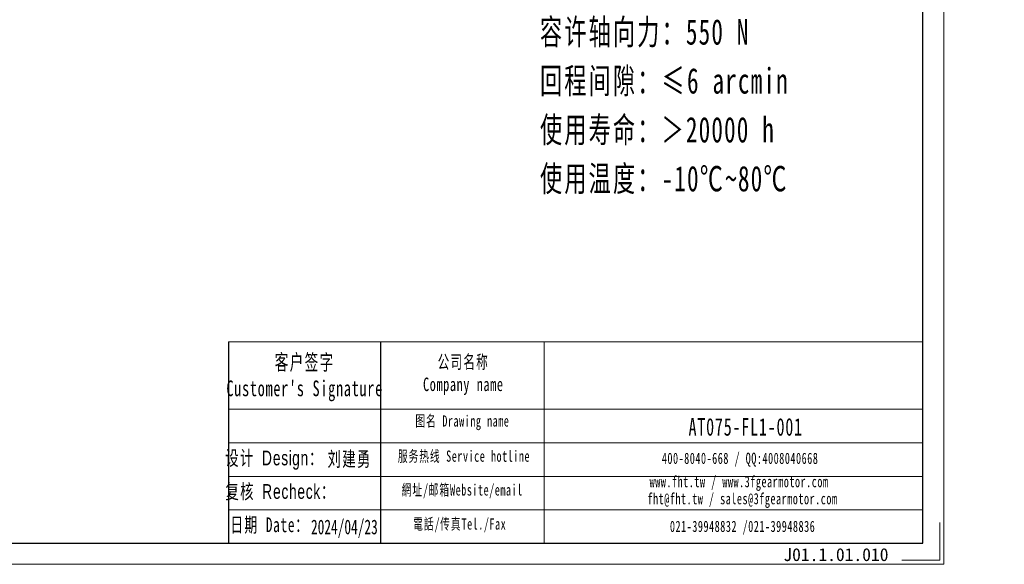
# Model space of a CAD drawing. Header units: millimetres. Extents: x -2 to 495, y 0 to 339.
# Tile 2 of 3: x 228 to 495, y 0 to 148. Entities that reach past the tile are written whole.
import ezdxf

# ---------------------------------------------------------------- set-up
doc = ezdxf.new("R2010")
doc.units = ezdxf.units.MM
doc.layers.add('6文字层', color=3, linetype='Continuous')
doc.layers.add('7标注层', color=4, linetype='Continuous')
for name, color, linetype, lineweight in [('SLD-0', 7, 'Continuous', 18), ('图框_外框线', 7, 'Continuous', 18), ('尺寸线层', 3, 'Continuous', 18)]:
    doc.layers.add(name, color=color, linetype=linetype, lineweight=lineweight)
doc.styles.add('标准', font='txt', dxfattribs={"width": 0.667})
doc.styles.add('样式 1', font='txt')

msp = doc.modelspace()

# ---------------------------------------------------------------- linework, layer by layer
msp.add_line((325.86529, 60.45068), (325.86529, 5.69351))
at = {"layer": '7标注层', "color": 0}
msp.add_line((284.55957, 60.45068), (284.55957, 5.70287), dxfattribs=at)
at = {"layer": '图框_外框线'}
for p, q in [((284.55957, 60.45068), (325.86529, 60.45068)), ((325.86529, 60.45068), (325.86529, 5.70287)), ((325.86529, 60.45068), (473.3386, 60.45068)), ((370.36943, 60.45068), (370.36943, 5.70287)), ((284.55957, 42.18129), (325.86529, 42.18129)), ((325.86529, 42.18129), (473.3386, 42.18129)), ((284.55957, 33.0466), (473.3386, 33.0466)), ((284.55957, 23.91191), (473.3386, 23.91191)), ((284.55957, 14.77722), (473.3386, 14.77722))]:
    msp.add_line(p, q, dxfattribs=at)
at = {"layer": '图框_外框线', "color": 3}
msp.add_lwpolyline([(0, 0), (479.04148, 0), (479.04148, 338.75076), (0, 338.75076)], close=True, dxfattribs=at)
at = {"layer": '图框_外框线', "color": 3, "lineweight": 25}
msp.add_lwpolyline([(28.51437, 5.70287), (473.3386, 5.70287), (473.3386, 333.04788), (28.51437, 333.04788)], close=True, dxfattribs=at)
at = {"layer": '图框_外框线', "color": 3}
msp.add_lwpolyline([(477.9009, 11.40575), (477.9009, 1.14057), (467.63573, 1.14057)], dxfattribs=at)

# ---------------------------------------------------------------- texts
at = {"layer": '6文字层', "insert": (435.39715, 4.38817), "char_height": 3.5, "width": 43.304423, "attachment_point": 1, "style": '样式 1'}
msp.add_mtext('J01.1.01.010', dxfattribs=at)
at = {"layer": 'SLD-0', "color": 1, "attachment_point": 2, "style": '标准'}
for s, insert, char_height, width in [("\\T1.1;客户签字\\PCustomer's Signature", (305.28363, 57.07077), 4.2628562, 53.0303709), ('\\T1.1;公司名称\\PCompany name', (348.39962, 56.84448), 3.6538768, 47.3062955), ('\\T1.1;图名 Drawing name', (348.14987, 40.49744), 3.0448973, 38.9402304), ('{\\H1.31094x;\\T1.10000;AT075-FL1-001}', (425.16653, 39.7622), 3.6538768, 31.0228506), ('{\\fSimSun|b0|i0|c134|p2;\\T1.1;设计 \\fArial|b0|i0|c0|p34;Design\\fSimSun|b0|i0|c134|p2;：}', (297.06981, 30.9028), 4, 31.9717109), ('{\\fSimSun|b0|i0|c134|p2;\\T1.1;刘建勇}', (317.51478, 30.62913), 4, 31.9717109), ('\\T1.1;服务热线 Service hotline', (348.58165, 30.92282), 3.0448973, 43.3831576), ('\\T1.1;400-8040-668 / QQ:4008040668', (423.63952, 30.34101), 3.0448973, 88.653431), ('\\T1.1;www.fht.tw / www.3fgearmotor.com ', (423.35877, 23.9989), 3.0448973, 88.7532302), ('{\\fSimSun|b0|i0|c134|p2;\\T1.1;复核 \\fArial|b0|i0|c0|p34;Recheck\\fSimSun|b0|i0|c134|p2;：}', (298.71883, 21.7945), 4, 31.9717109), ('\\T1.1;網址/邮箱Website/email', (348.10753, 21.74902), 3.0448973, 45.1577836), ('{\\T1.10000;fht@fht.tw / sales@3fgearmotor.com }', (424.28673, 19.36233), 3.0448973, 88.7532302), ('{\\T1.1;日期 Date：}', (295.80309, 12.74832), 4, 31.9717109), ('2024/04/23', (316.07912, 12.15677), 4, 31.9717109), ('\\T1.1;電話/传真Tel./Fax', (347.42534, 12.5037), 3.0448973, 45.7008994), ('\\T1.1;021-39948832 /021-39948836 ', (424.31857, 11.83796), 3.0448973, 67.7698052)]:
    msp.add_mtext(s, dxfattribs=dict(at, insert=insert, char_height=char_height, width=width))
at = {"layer": '尺寸线层', "insert": (369.24591, 227.94011), "char_height": 4.0425, "width": 103.2334341, "attachment_point": 1, "line_spacing_factor": 1.15057, "style": '标准'}
msp.add_mtext('\\T1.1;{\\H1.71429x;性能参数：\\P减速比：1:1\\P额定输出力矩：45 N.m\\P最大加速力矩：1.5倍额定扭矩\\P额定输入转速：1500 rpm\\P容许径向力：1100 N\\P容许轴向力：550 N\\P回程间隙：≤6 arcmin\\P使用寿命：＞20000 h\\P使用温度：-10℃~80℃\\P}', dxfattribs=at)

doc.saveas('drawing.dxf')
